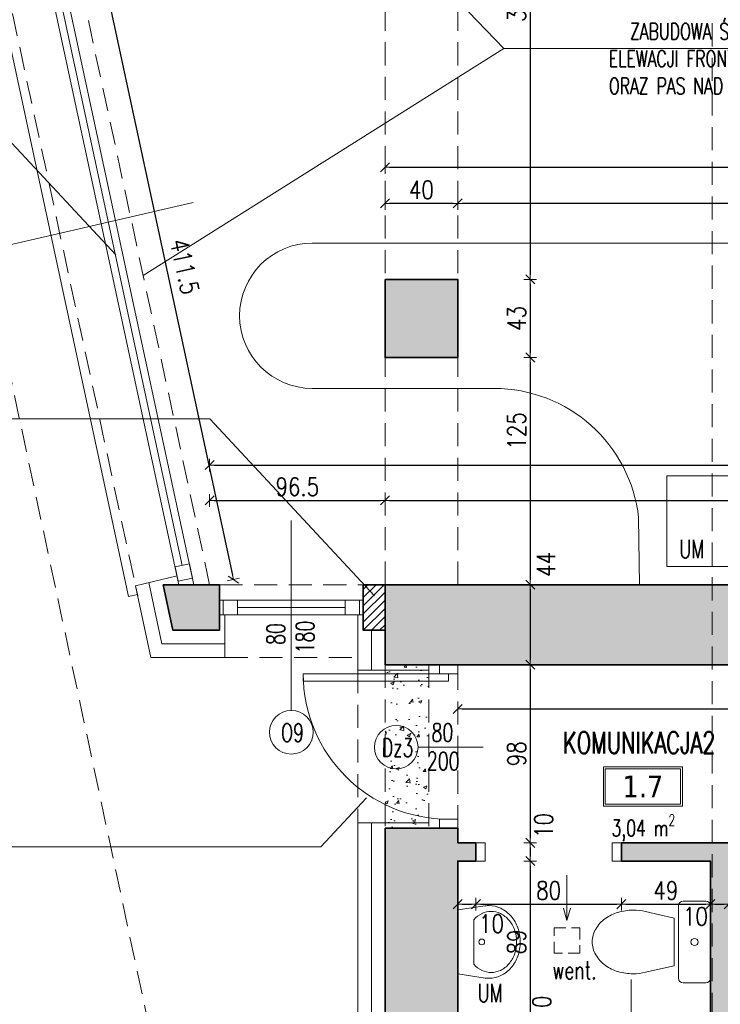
# Model space of a CAD drawing. Header units: millimetres. Extents: x 16698 to 93787, y -21104 to 39413.
# Tile 175 of 256: x 28521 to 28907, y 7123 to 7664. Entities that reach past the tile are written whole.
import ezdxf
from ezdxf.enums import TextEntityAlignment as Align

# ---------------------------------------------------------------- set-up
doc = ezdxf.new("R2010")
doc.units = ezdxf.units.MM
doc.linetypes.add('HIDDEN', pattern=[9.525, 6.35, -3.175])
for name, color, linetype, lineweight in [('!MODUS_ARMATURA', 6, 'Continuous', 9), ('!MODUS_HATCH', 4, 'Continuous', 5), ('!MODUS_HATCH_ŚCIANA', 254, 'Continuous', 9), ('__MODUS_ŚCIANY', 2, 'Continuous', 35), ('_MODUS_DEMONTAŻ', 251, 'HIDDEN', 13), ('Armatura', 6, 'Continuous', 9), ('Cienka', 3, 'Continuous', 9), ('Drzwi', 1, 'Continuous', 15), ('Okna', 3, 'Continuous', 13), ('Opis', 8, 'Continuous', 13), ('Opis_pom', 9, 'Continuous', 18), ('Wentylacja', 5, 'Continuous', 13), ('Widok', 1, 'Continuous', 15), ('WYMIAROWANIE', 1, 'Continuous', 18)]:
    doc.layers.add(name, color=color, linetype=linetype, lineweight=lineweight)
doc.styles.add('ARCHETYP', font='romans.shx', dxfattribs={"height": 15})
doc.styles.add('ARIAL', font='tahoma.ttf')
doc.styles.add('TXT', font='simplex.shx', dxfattribs={"width": 0.8})
doc.linetypes.add('ZIGZAG', pattern='A,0.00254,-5.08,[131,ltypeshp.shx,S=5.08,R=0,X=-5.08,Y=0],-10.16,[131,ltypeshp.shx,S=5.08,R=180,X=5.08,Y=0],-5.08', length=20.32254)
doc.dimstyles.new('DIM50', dxfattribs={"dimscale": 5, "dimtxt": 2, "dimasz": 0.5, "dimexe": 0, "dimexo": 0, "dimgap": 0.5, "dimtad": 1, "dimdec": 4, "dimrnd": 0.5, "dimdsep": 46, "dimtxsty": 'TXT', "dimblk1": 'TICK1', "dimblk2": 'TICK1', "dimsah": 1, "dimcen": 0, "dimse1": 1, "dimse2": 1, "dimclrd": 1, "dimclre": 7, "dimclrt": 9, "dimadec": 0, "dimazin": 0, "dimtfac": 1, "dimtdec": 4, "dimtmove": 2, "dimatfit": 3, "dimldrblk": 'TICK1', "dimfxl": 1, "dimtolj": 1, "dimarcsym": 0})

# ---------------------------------------------------------------- blocks, each defined once
blk = doc.blocks.new('A$C578D6593')
for p, q in [((-26.36, 0), (-29.16, 18.76)), ((17.64, 0), (20.43, 18.76)), ((-19.63, 11), (10.9, 11)), ((-26.36, 0), (17.64, 0))]:
    blk.add_line(p, q)
blk.add_circle((-4.36, 16.5), 2)
for centre, radius, start, end in [((-5.67, 17.67), 25.11, 109.6071, 130.69553), ((-4.36, 14), 29, 90, 109.6071), ((-4.36, 14), 29, 70.3929, 90), ((-3.06, 17.67), 25.11, 49.30447, 70.3929), ((-7.68, 20), 22.03, 130.69553, 154.2825), ((-7.68, 21.5), 18.03, 130.69553, 154.2825), ((-5.67, 19.17), 21.11, 109.6071, 130.69553), ((-4.36, 15.5), 25, 90, 109.6071), ((-4.36, 15.5), 25, 70.3929, 90), ((-3.06, 19.17), 21.11, 49.30447, 70.3929), ((-1.05, 21.5), 18.03, 25.7175, 49.30447), ((-1.05, 20), 22.03, 25.7175, 49.30447), ((-10.79, 21.5), 18.58, 154.2825, 180), ((-10.79, 23), 14.58, 154.2825, 180), ((2.06, 23), 14.58, 0, 25.7175), ((2.06, 21.5), 18.58, 0, 25.7175), ((-10.79, 21.5), 18.58, 180, 188.47944), ((-10.79, 23), 14.58, 180, 205.7175), ((2.06, 23), 14.58, 334.2825, 0), ((2.06, 21.5), 18.58, 351.52056, 0), ((-7.68, 24.5), 18.03, 205.7175, 228.4823), ((-1.05, 24.5), 18.03, 311.5177, 334.2825)]:
    blk.add_arc(centre, radius, start, end)
blk = doc.blocks.new('A$C351F644B')
for p, q in [((-16.71, 35.72), (-13.07, 19.98)), ((16.71, 35.72), (13.07, 19.98)), ((-20, 17.5), (20, 17.5)), ((13.07, 19.98), (-13.07, 19.98)), ((-22.5, 2.5), (-22.5, 15)), ((22.5, 15), (22.5, 2.5)), ((20, 0), (-20, 0))]:
    blk.add_line(p, q)
blk.add_circle((0, 8.75), 1.96)
for centre, radius, start, end in [((2.35, 46.88), 18.75, 120.1094, 144.4623), ((0, 50.93), 14.07, 90, 120.1094), ((0, 50.93), 14.07, 59.8906, 90), ((-2.35, 46.88), 18.75, 35.5377, 59.8906), ((6.06, 44.23), 23.31, 144.4623, 163.5183), ((-6.06, 44.23), 23.31, 16.4817, 35.5377), ((11.92, 42.5), 29.42, 163.5183, 180), ((-11.92, 42.5), 29.42, 0, 16.4817), ((11.92, 42.5), 29.42, 180, 193.3326), ((-11.92, 42.5), 29.42, 346.6674, 0), ((-20, 15), 2.5, 90, 180), ((20, 15), 2.5, 0, 90), ((-20, 2.5), 2.5, 180, 270), ((20, 2.5), 2.5, 270, 0)]:
    blk.add_arc(centre, radius, start, end)
blk = doc.blocks.new('TICK1')
at = {"color": 2}
blk.add_line((-1, -1), (1, 1), dxfattribs=at)
at = {"color": 0}
for p, q in [((0, 0), (-1, 0)), ((0, -1.4), (0, 1.4))]:
    blk.add_line(p, q, dxfattribs=at)
blk = doc.blocks.new('*D276')
at = {"layer": 'DEFPOINTS', "color": 0, "transparency": 16777216}
for p in [(28762.47, 7563.25), (28762.47, 7540.61), (29292.97, 7506.61)]:
    blk.add_point(p, dxfattribs=at)
at = {"layer": 'WYMIAROWANIE', "color": 1, "lineweight": -2, "transparency": 16777216}
blk.add_line((29290.47, 7563.25), (28764.97, 7563.25), dxfattribs=at)
at = {"layer": 'WYMIAROWANIE', "color": 1, "lineweight": -2, "transparency": 16777216, "xscale": 2.5, "yscale": 2.5, "zscale": 2.5, "rotation": 180}
blk.add_blockref('TICK1', (28762.47, 7563.25), dxfattribs=at)
at = {"layer": 'WYMIAROWANIE', "color": 1, "lineweight": -2, "transparency": 16777216, "xscale": 2.5, "yscale": 2.5, "zscale": 2.5}
blk.add_blockref('TICK1', (29292.97, 7563.25), dxfattribs=at)
at = {"layer": 'WYMIAROWANIE', "color": 9, "transparency": 16777216, "insert": (29027.72, 7570.75), "char_height": 10, "attachment_point": 5, "style": 'TXT'}
blk.add_mtext('\\A1;530.5', dxfattribs=at)
blk = doc.blocks.new('*D277')
at = {"layer": 'DEFPOINTS', "color": 0, "transparency": 16777216}
for p in [(28722.47, 7563.25), (28722.47, 7540.61), (28762.47, 7540.61)]:
    blk.add_point(p, dxfattribs=at)
at = {"layer": 'WYMIAROWANIE', "color": 1, "lineweight": -2, "transparency": 16777216}
blk.add_line((28759.97, 7563.25), (28724.97, 7563.25), dxfattribs=at)
at = {"layer": 'WYMIAROWANIE', "color": 1, "lineweight": -2, "transparency": 16777216, "xscale": 2.5, "yscale": 2.5, "zscale": 2.5, "rotation": 180}
blk.add_blockref('TICK1', (28722.47, 7563.25), dxfattribs=at)
at = {"layer": 'WYMIAROWANIE', "color": 1, "lineweight": -2, "transparency": 16777216, "xscale": 2.5, "yscale": 2.5, "zscale": 2.5}
blk.add_blockref('TICK1', (28762.47, 7563.25), dxfattribs=at)
at = {"layer": 'WYMIAROWANIE', "color": 9, "transparency": 16777216, "insert": (28742.47, 7570.75), "char_height": 10, "attachment_point": 5, "style": 'TXT'}
blk.add_mtext('\\A1;40', dxfattribs=at)
blk = doc.blocks.new('*D318')
at = {"layer": 'DEFPOINTS', "color": 0, "transparency": 16777216}
for p in [(29667.47, 7583.12), (28722.47, 7521.47), (29667.47, 7521.47)]:
    blk.add_point(p, dxfattribs=at)
at = {"layer": 'WYMIAROWANIE', "color": 1, "lineweight": -2, "transparency": 16777216}
blk.add_line((28724.97, 7583.12), (29664.97, 7583.12), dxfattribs=at)
at = {"layer": 'WYMIAROWANIE', "color": 1, "lineweight": -2, "transparency": 16777216, "xscale": 2.5, "yscale": 2.5, "zscale": 2.5, "rotation": 180}
blk.add_blockref('TICK1', (28722.47, 7583.12), dxfattribs=at)
at = {"layer": 'WYMIAROWANIE', "color": 1, "lineweight": -2, "transparency": 16777216, "xscale": 2.5, "yscale": 2.5, "zscale": 2.5}
blk.add_blockref('TICK1', (29667.47, 7583.12), dxfattribs=at)
at = {"layer": 'WYMIAROWANIE', "color": 9, "transparency": 16777216, "insert": (29176.73, 7590.62), "char_height": 10, "attachment_point": 5, "style": 'TXT'}
blk.add_mtext('\\A1;945', dxfattribs=at)
blk = doc.blocks.new('*D321')
at = {"layer": 'DEFPOINTS', "color": 0, "transparency": 16777216}
for p in [(28762.47, 7825.37), (28755.96, 7521.47), (28802.36, 7521.47)]:
    blk.add_point(p, dxfattribs=at)
at = {"layer": 'WYMIAROWANIE', "color": 1, "lineweight": -2, "transparency": 16777216}
blk.add_line((28802.36, 7822.87), (28802.36, 7523.97), dxfattribs=at)
at = {"layer": 'WYMIAROWANIE', "color": 1, "linetype": 'ByBlock', "lineweight": -2, "transparency": 16777216, "xscale": 2.5, "yscale": 2.5, "zscale": 2.5}
for p, rotation in [((28802.36, 7825.37), 90), ((28802.36, 7521.47), 270)]:
    blk.add_blockref('TICK1', p, dxfattribs=dict(at, rotation=rotation))
at = {"layer": 'WYMIAROWANIE', "color": 9, "transparency": 16777216, "insert": (28794.86, 7673.42), "char_height": 10, "attachment_point": 5, "rotation": 90, "style": 'TXT'}
blk.add_mtext('\\A1;304', dxfattribs=at)
blk = doc.blocks.new('*D322')
at = {"layer": 'DEFPOINTS', "color": 0, "transparency": 16777216}
for p in [(28762.47, 7521.47), (28762.47, 7478.47), (28802.36, 7478.47)]:
    blk.add_point(p, dxfattribs=at)
at = {"layer": 'WYMIAROWANIE', "color": 1, "lineweight": -2, "transparency": 16777216}
blk.add_line((28802.36, 7518.97), (28802.36, 7480.97), dxfattribs=at)
at = {"layer": 'WYMIAROWANIE', "color": 1, "lineweight": -2, "transparency": 16777216, "xscale": 2.5, "yscale": 2.5, "zscale": 2.5}
for p, rotation in [((28802.36, 7521.47), 90), ((28802.36, 7478.47), 270)]:
    blk.add_blockref('TICK1', p, dxfattribs=dict(at, rotation=rotation))
at = {"layer": 'WYMIAROWANIE', "color": 9, "transparency": 16777216, "insert": (28794.86, 7499.97), "char_height": 10, "attachment_point": 5, "rotation": 90, "style": 'TXT'}
blk.add_mtext('\\A1;43', dxfattribs=at)
blk = doc.blocks.new('*D323')
at = {"layer": 'DEFPOINTS', "color": 0, "transparency": 16777216}
for p in [(28762.47, 7478.47), (28762.47, 7353.47), (28802.36, 7353.47)]:
    blk.add_point(p, dxfattribs=at)
at = {"layer": 'WYMIAROWANIE', "color": 1, "lineweight": -2, "transparency": 16777216}
blk.add_line((28802.36, 7475.97), (28802.36, 7355.97), dxfattribs=at)
at = {"layer": 'WYMIAROWANIE', "color": 1, "lineweight": -2, "transparency": 16777216, "xscale": 2.5, "yscale": 2.5, "zscale": 2.5}
for p, rotation in [((28802.36, 7478.47), 90), ((28802.36, 7353.47), 270)]:
    blk.add_blockref('TICK1', p, dxfattribs=dict(at, rotation=rotation))
at = {"layer": 'WYMIAROWANIE', "color": 9, "transparency": 16777216, "insert": (28794.86, 7438.05), "char_height": 10, "attachment_point": 5, "rotation": 90, "style": 'TXT'}
blk.add_mtext('\\A1;125', dxfattribs=at)
blk = doc.blocks.new('*D324')
at = {"layer": 'DEFPOINTS', "color": 0, "transparency": 16777216}
for p in [(28762.47, 7353.47), (28762.47, 7309.47), (28802.36, 7309.47)]:
    blk.add_point(p, dxfattribs=at)
at = {"layer": 'WYMIAROWANIE', "color": 1, "lineweight": -2, "transparency": 16777216}
blk.add_line((28802.36, 7350.97), (28802.36, 7311.97), dxfattribs=at)
at = {"layer": 'WYMIAROWANIE', "color": 1, "lineweight": -2, "transparency": 16777216, "xscale": 2.5, "yscale": 2.5, "zscale": 2.5}
for p, rotation in [((28802.36, 7353.47), 90), ((28802.36, 7309.47), 270)]:
    blk.add_blockref('TICK1', p, dxfattribs=dict(at, rotation=rotation))
at = {"layer": 'WYMIAROWANIE', "color": 9, "transparency": 16777216, "insert": (28811.04, 7364.62), "char_height": 10, "attachment_point": 5, "rotation": 90, "style": 'TXT'}
blk.add_mtext('\\A1;44', dxfattribs=at)
blk = doc.blocks.new('*D325')
at = {"layer": 'DEFPOINTS', "color": 0, "transparency": 16777216}
for p in [(28762.47, 7309.47), (28762.47, 7211.47), (28802.36, 7211.47)]:
    blk.add_point(p, dxfattribs=at)
at = {"layer": 'WYMIAROWANIE', "color": 1, "lineweight": -2, "transparency": 16777216}
blk.add_line((28802.36, 7306.97), (28802.36, 7213.97), dxfattribs=at)
at = {"layer": 'WYMIAROWANIE', "color": 1, "lineweight": -2, "transparency": 16777216, "xscale": 2.5, "yscale": 2.5, "zscale": 2.5}
for p, rotation in [((28802.36, 7309.47), 90), ((28802.36, 7211.47), 270)]:
    blk.add_blockref('TICK1', p, dxfattribs=dict(at, rotation=rotation))
at = {"layer": 'WYMIAROWANIE', "color": 9, "transparency": 16777216, "insert": (28794.86, 7260.47), "char_height": 10, "attachment_point": 5, "rotation": 90, "style": 'TXT'}
blk.add_mtext('\\A1;98', dxfattribs=at)
blk = doc.blocks.new('*D326')
at = {"layer": 'DEFPOINTS', "color": 0, "transparency": 16777216}
for p in [(28762.47, 7211.47), (28762.47, 7201.45), (28802.36, 7201.45)]:
    blk.add_point(p, dxfattribs=at)
at = {"layer": 'WYMIAROWANIE', "color": 1, "lineweight": -2, "transparency": 16777216}
blk.add_line((28802.36, 7208.97), (28802.36, 7203.95), dxfattribs=at)
at = {"layer": 'WYMIAROWANIE', "color": 1, "lineweight": -2, "transparency": 16777216, "xscale": 2.5, "yscale": 2.5, "zscale": 2.5}
for p, rotation in [((28802.36, 7211.47), 90), ((28802.36, 7201.45), 270)]:
    blk.add_blockref('TICK1', p, dxfattribs=dict(at, rotation=rotation))
at = {"layer": 'WYMIAROWANIE', "color": 9, "transparency": 16777216, "insert": (28809.74, 7221.01), "char_height": 10, "attachment_point": 5, "rotation": 90, "style": 'TXT'}
blk.add_mtext('\\A1;10', dxfattribs=at)
blk = doc.blocks.new('*D327')
at = {"layer": 'DEFPOINTS', "color": 0, "transparency": 16777216}
for p in [(28762.47, 7201.45), (28762.47, 7112.45), (28802.36, 7112.45)]:
    blk.add_point(p, dxfattribs=at)
at = {"layer": 'WYMIAROWANIE', "color": 1, "lineweight": -2, "transparency": 16777216}
blk.add_line((28802.36, 7198.95), (28802.36, 7114.95), dxfattribs=at)
at = {"layer": 'WYMIAROWANIE', "color": 1, "lineweight": -2, "transparency": 16777216, "xscale": 2.5, "yscale": 2.5, "zscale": 2.5}
for p, rotation in [((28802.36, 7201.45), 90), ((28802.36, 7112.45), 270)]:
    blk.add_blockref('TICK1', p, dxfattribs=dict(at, rotation=rotation))
at = {"layer": 'WYMIAROWANIE', "color": 9, "transparency": 16777216, "insert": (28794.86, 7156.95), "char_height": 10, "attachment_point": 5, "rotation": 90, "style": 'TXT'}
blk.add_mtext('\\A1;89', dxfattribs=at)
blk = doc.blocks.new('*D328')
at = {"layer": 'DEFPOINTS', "color": 0, "transparency": 16777216}
for p in [(28762.47, 7112.45), (28762.47, 7102.45), (28802.36, 7102.45)]:
    blk.add_point(p, dxfattribs=at)
at = {"layer": 'WYMIAROWANIE', "color": 1, "lineweight": -2, "transparency": 16777216}
blk.add_line((28802.36, 7109.95), (28802.36, 7104.95), dxfattribs=at)
at = {"layer": 'WYMIAROWANIE', "color": 1, "lineweight": -2, "transparency": 16777216, "xscale": 2.5, "yscale": 2.5, "zscale": 2.5}
for p, rotation in [((28802.36, 7112.45), 90), ((28802.36, 7102.45), 270)]:
    blk.add_blockref('TICK1', p, dxfattribs=dict(at, rotation=rotation))
at = {"layer": 'WYMIAROWANIE', "color": 9, "transparency": 16777216, "insert": (28808.72, 7120.62), "char_height": 10, "attachment_point": 5, "rotation": 90, "style": 'TXT'}
blk.add_mtext('\\A1;10', dxfattribs=at)
blk = doc.blocks.new('*D281')
at = {"layer": 'DEFPOINTS', "color": 0, "transparency": 16777216}
for p in [(28722.47, 7399.87), (28625.99, 7360.47), (28722.47, 7360.47)]:
    blk.add_point(p, dxfattribs=at)
at = {"layer": 'WYMIAROWANIE', "color": 1, "lineweight": -2, "transparency": 16777216}
blk.add_line((28628.49, 7399.87), (28719.97, 7399.87), dxfattribs=at)
at = {"layer": 'WYMIAROWANIE', "color": 1, "lineweight": -2, "transparency": 16777216, "xscale": 2.5, "yscale": 2.5, "zscale": 2.5, "rotation": 180}
blk.add_blockref('TICK1', (28625.99, 7399.87), dxfattribs=at)
at = {"layer": 'WYMIAROWANIE', "color": 1, "lineweight": -2, "transparency": 16777216, "xscale": 2.5, "yscale": 2.5, "zscale": 2.5}
blk.add_blockref('TICK1', (28722.47, 7399.87), dxfattribs=at)
at = {"layer": 'WYMIAROWANIE', "color": 9, "transparency": 16777216, "insert": (28674.23, 7407.37), "char_height": 10, "attachment_point": 5, "style": 'TXT'}
blk.add_mtext('\\A1;96.5', dxfattribs=at)
blk = doc.blocks.new('*D282')
at = {"layer": 'DEFPOINTS', "color": 0, "transparency": 16777216}
for p in [(29092.22, 7399.87), (28722.47, 7360.47), (29092.22, 7360.47)]:
    blk.add_point(p, dxfattribs=at)
at = {"layer": 'WYMIAROWANIE', "color": 1, "lineweight": -2, "transparency": 16777216}
blk.add_line((28724.97, 7399.87), (29089.72, 7399.87), dxfattribs=at)
at = {"layer": 'WYMIAROWANIE', "color": 1, "lineweight": -2, "transparency": 16777216, "xscale": 2.5, "yscale": 2.5, "zscale": 2.5, "rotation": 180}
blk.add_blockref('TICK1', (28722.47, 7399.87), dxfattribs=at)
at = {"layer": 'WYMIAROWANIE', "color": 1, "lineweight": -2, "transparency": 16777216, "xscale": 2.5, "yscale": 2.5, "zscale": 2.5}
blk.add_blockref('TICK1', (29092.22, 7399.87), dxfattribs=at)
at = {"layer": 'WYMIAROWANIE', "color": 9, "transparency": 16777216, "insert": (28961.23, 7407.37), "char_height": 10, "attachment_point": 5, "style": 'TXT'}
blk.add_mtext('\\A1;369.5', dxfattribs=at)
blk = doc.blocks.new('*D334')
at = {"layer": 'DEFPOINTS', "color": 0, "transparency": 16777216}
for p in [(29292.97, 7419.31), (28625.99, 7353.47), (29292.97, 7353.47)]:
    blk.add_point(p, dxfattribs=at)
at = {"layer": 'WYMIAROWANIE', "color": 1, "lineweight": -2, "transparency": 16777216}
blk.add_line((28628.49, 7419.31), (29290.47, 7419.31), dxfattribs=at)
at = {"layer": 'WYMIAROWANIE', "color": 1, "lineweight": -2, "transparency": 16777216, "xscale": 2.5, "yscale": 2.5, "zscale": 2.5, "rotation": 180}
blk.add_blockref('TICK1', (28625.99, 7419.31), dxfattribs=at)
at = {"layer": 'WYMIAROWANIE', "color": 1, "lineweight": -2, "transparency": 16777216, "xscale": 2.5, "yscale": 2.5, "zscale": 2.5}
blk.add_blockref('TICK1', (29292.97, 7419.31), dxfattribs=at)
at = {"layer": 'WYMIAROWANIE', "color": 9, "transparency": 16777216, "insert": (28959.48, 7426.81), "char_height": 10, "attachment_point": 5, "style": 'TXT'}
blk.add_mtext('\\A1;667', dxfattribs=at)
blk = doc.blocks.new('*D354')
at = {"layer": 'DEFPOINTS', "color": 0, "transparency": 16777216}
for p in [(28762.47, 7201.45), (28772.47, 7201.46), (28772.47, 7177.76)]:
    blk.add_point(p, dxfattribs=at)
at = {"layer": 'WYMIAROWANIE', "color": 1, "lineweight": -2, "transparency": 16777216}
blk.add_line((28764.97, 7177.76), (28769.97, 7177.76), dxfattribs=at)
at = {"layer": 'WYMIAROWANIE', "color": 1, "lineweight": -2, "transparency": 16777216, "xscale": 2.5, "yscale": 2.5, "zscale": 2.5, "rotation": 180}
blk.add_blockref('TICK1', (28762.47, 7177.76), dxfattribs=at)
at = {"layer": 'WYMIAROWANIE', "color": 1, "lineweight": -2, "transparency": 16777216, "xscale": 2.5, "yscale": 2.5, "zscale": 2.5}
blk.add_blockref('TICK1', (28772.47, 7177.76), dxfattribs=at)
at = {"layer": 'WYMIAROWANIE', "color": 9, "transparency": 16777216, "insert": (28781.04, 7166.98), "char_height": 10, "attachment_point": 5, "style": 'TXT'}
blk.add_mtext('\\A1;10', dxfattribs=at)
blk = doc.blocks.new('*D355')
at = {"layer": 'DEFPOINTS', "color": 0, "transparency": 16777216}
for p in [(28772.47, 7201.46), (28852.47, 7201.45), (28852.47, 7177.76)]:
    blk.add_point(p, dxfattribs=at)
at = {"layer": 'WYMIAROWANIE', "color": 1, "lineweight": -2, "transparency": 16777216}
blk.add_line((28774.97, 7177.76), (28849.97, 7177.76), dxfattribs=at)
at = {"layer": 'WYMIAROWANIE', "color": 1, "lineweight": -2, "transparency": 16777216, "xscale": 2.5, "yscale": 2.5, "zscale": 2.5, "rotation": 180}
blk.add_blockref('TICK1', (28772.47, 7177.76), dxfattribs=at)
at = {"layer": 'WYMIAROWANIE', "color": 1, "lineweight": -2, "transparency": 16777216, "xscale": 2.5, "yscale": 2.5, "zscale": 2.5}
blk.add_blockref('TICK1', (28852.47, 7177.76), dxfattribs=at)
at = {"layer": 'WYMIAROWANIE', "color": 9, "transparency": 16777216, "insert": (28812.47, 7185.26), "char_height": 10, "attachment_point": 5, "style": 'TXT'}
blk.add_mtext('\\A1;80', dxfattribs=at)
blk = doc.blocks.new('*D356')
at = {"layer": 'DEFPOINTS', "color": 0, "transparency": 16777216}
for p in [(28852.47, 7201.45), (28901.47, 7201.45), (28901.47, 7177.76)]:
    blk.add_point(p, dxfattribs=at)
at = {"layer": 'WYMIAROWANIE', "color": 1, "lineweight": -2, "transparency": 16777216}
blk.add_line((28854.97, 7177.76), (28898.97, 7177.76), dxfattribs=at)
at = {"layer": 'WYMIAROWANIE', "color": 1, "lineweight": -2, "transparency": 16777216, "xscale": 2.5, "yscale": 2.5, "zscale": 2.5, "rotation": 180}
blk.add_blockref('TICK1', (28852.47, 7177.76), dxfattribs=at)
at = {"layer": 'WYMIAROWANIE', "color": 1, "lineweight": -2, "transparency": 16777216, "xscale": 2.5, "yscale": 2.5, "zscale": 2.5}
blk.add_blockref('TICK1', (28901.47, 7177.76), dxfattribs=at)
at = {"layer": 'WYMIAROWANIE', "color": 9, "transparency": 16777216, "insert": (28876.97, 7185.26), "char_height": 10, "attachment_point": 5, "style": 'TXT'}
blk.add_mtext('\\A1;49', dxfattribs=at)
blk = doc.blocks.new('*D357')
at = {"layer": 'DEFPOINTS', "color": 0, "transparency": 16777216}
for p in [(28901.47, 7201.45), (28911.47, 7201.45), (28911.47, 7177.76)]:
    blk.add_point(p, dxfattribs=at)
at = {"layer": 'WYMIAROWANIE', "color": 1, "lineweight": -2, "transparency": 16777216}
blk.add_line((28903.97, 7177.76), (28908.97, 7177.76), dxfattribs=at)
at = {"layer": 'WYMIAROWANIE', "color": 1, "lineweight": -2, "transparency": 16777216, "xscale": 2.5, "yscale": 2.5, "zscale": 2.5, "rotation": 180}
blk.add_blockref('TICK1', (28901.47, 7177.76), dxfattribs=at)
at = {"layer": 'WYMIAROWANIE', "color": 1, "lineweight": -2, "transparency": 16777216, "xscale": 2.5, "yscale": 2.5, "zscale": 2.5}
blk.add_blockref('TICK1', (28911.47, 7177.76), dxfattribs=at)
at = {"layer": 'WYMIAROWANIE', "color": 9, "transparency": 16777216, "insert": (28893.22, 7170.99), "char_height": 10, "attachment_point": 5, "style": 'TXT'}
blk.add_mtext('\\A1;10', dxfattribs=at)
blk = doc.blocks.new('*D362')
at = {"layer": 'DEFPOINTS', "color": 0, "transparency": 16777216}
for p in [(28762.47, 7309.47), (29072.47, 7309.47), (29072.47, 7285.17)]:
    blk.add_point(p, dxfattribs=at)
at = {"layer": 'WYMIAROWANIE', "color": 1, "lineweight": -2, "transparency": 16777216}
blk.add_line((28764.97, 7285.17), (29069.97, 7285.17), dxfattribs=at)
at = {"layer": 'WYMIAROWANIE', "color": 1, "lineweight": -2, "transparency": 16777216, "xscale": 2.5, "yscale": 2.5, "zscale": 2.5, "rotation": 180}
blk.add_blockref('TICK1', (28762.47, 7285.17), dxfattribs=at)
at = {"layer": 'WYMIAROWANIE', "color": 1, "lineweight": -2, "transparency": 16777216, "xscale": 2.5, "yscale": 2.5, "zscale": 2.5}
blk.add_blockref('TICK1', (29072.47, 7285.17), dxfattribs=at)
at = {"layer": 'WYMIAROWANIE', "color": 9, "transparency": 16777216, "insert": (28939.85, 7293.34), "char_height": 10, "attachment_point": 5, "style": 'TXT'}
blk.add_mtext('\\A1;310', dxfattribs=at)
blk = doc.blocks.new('*D307')
at = {"layer": 'DEFPOINTS', "color": 0, "transparency": 16777216}
for p in [(28539.46, 7755.89), (28639.06, 7356.28), (28625.99, 7353.47)]:
    blk.add_point(p, dxfattribs=at)
at = {"layer": 'WYMIAROWANIE', "color": 1, "lineweight": -2, "transparency": 16777216}
blk.add_line((28553.06, 7756.26), (28638.53, 7358.73), dxfattribs=at)
at = {"layer": 'WYMIAROWANIE', "color": 1, "lineweight": -2, "transparency": 16777216, "xscale": 2.5, "yscale": 2.5, "zscale": 2.5}
for p, rotation in [((28552.54, 7758.7), 102.1343644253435), ((28639.06, 7356.28), 282.1343644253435)]:
    blk.add_blockref('TICK1', p, dxfattribs=dict(at, rotation=rotation))
at = {"layer": 'WYMIAROWANIE', "color": 9, "transparency": 16777216, "insert": (28612.22, 7528.56), "char_height": 10, "attachment_point": 5, "rotation": 282.1344, "style": 'TXT'}
blk.add_mtext('\\A1;411.5', dxfattribs=at)

msp = doc.modelspace()

# ---------------------------------------------------------------- hatches: boundary and pattern name
at = {"layer": '!MODUS_HATCH'}
h = msp.add_hatch(dxfattribs=at)
h.set_pattern_fill('ANSI31', color=256)
h.paths.add_polyline_path([(28710.4719, 7353.47289), (28722.4719, 7353.47289), (28722.4719, 7328.47289), (28710.4719, 7328.47289)])
at = {"layer": '!MODUS_HATCH_ŚCIANA', "ltscale": 2}
h = msp.add_hatch(color=256, dxfattribs=at)
h.dxf.hatch_style = 1
h.paths.add_polyline_path([(28762.4719, 7521.47289), (28722.4719, 7521.47289), (28722.4719, 7478.47289), (28762.4719, 7478.47289)])
h = msp.add_hatch(color=256, dxfattribs=at)
h.dxf.hatch_style = 1
h.paths.add_polyline_path([(28631.36262, 7353.47289), (28600.41607, 7353.47289), (28605.79129, 7328.47289), (28631.36262, 7328.47289)])
h = msp.add_hatch(color=256, dxfattribs=at)
h.dxf.hatch_style = 1
h.paths.add_polyline_path([(28746.4719, 7219.47289), (28762.4719, 7219.47289), (28762.4719, 7211.47289), (28772.4719, 7211.47289), (28772.4719, 7201.44768), (28762.4719, 7201.44768), (28762.4719, 7112.44768), (28901.4719, 7112.44768), (28901.4719, 7201.44768), (28852.4719, 7201.44768), (28852.4719, 7211.47289), (28927.4719, 7211.47289), (28927.4719, 7201.44768), (28911.4719, 7201.44768), (28911.4719, 7102.44768), (28762.4719, 7102.44768), (28762.4719, 6906.44768), (29072.4719, 6919.47289), (29072.4719, 7201.44768), (29007.4719, 7201.44768), (29007.4719, 7211.47289), (29072.4719, 7211.47289), (29072.4719, 7219.47289), (29082.4719, 7219.47289), (29082.4719, 6919.89306), (29111.08642, 6921.09535), (29112.76013, 6881.2609), (28722.4719, 6864.73171), (28722.4719, 7219.47289)])
h.paths.add_polyline_path([(28722.4719, 7309.47289), (28722.4719, 7353.47289), (29092.21605, 7353.47289), (29092.21605, 7309.47289), (29072.4719, 7309.47289), (28762.4719, 7309.47289), (28746.4719, 7309.47289)])
at = {"layer": '_MODUS_DEMONTAŻ', "ltscale": 2}
h = msp.add_hatch(dxfattribs=at)
h.set_pattern_fill('AR-CONC', color=256, scale=0.1)
h.set_pattern_definition([(50, (-23782.421, -9714.373), (18.218467, -1.5939086), [1.905, -20.955]), (355, (-23782.421, -9714.373), (-3.524342, 19.1056845), [1.524, -16.7640584]), (100.451445, (-23780.903, -9714.506), (14.6941247, 17.511775), [1.619001, -17.8090245]), (46.1842, (-23782.421, -9709.293), (27.107904, -4.204233), [2.8575, -31.4325]), (96.63556, (-23780.162, -9709.643), (23.740413, 24.742612), [2.428502, -26.713561]), (351.18415, (-23782.42, -9709.293), (23.740413, 24.742612), [2.285997, -25.145973]), (21, (-23779.881, -9710.563), (15.161439, -10.22652), [1.905, -20.955]), (326, (-23779.881, -9710.563), (6.180203, 18.4187966), [1.524, -16.764]), (71.451445, (-23778.618, -9711.415), (21.341642, 8.192277), [1.619001, -17.808994]), (37.5, (-23782.421, -9714.373), (0.3088603, 8.4555039), [0, -16.5608, 0, -17.018, 0, -16.8275]), (7.5, (-23782.421, -9714.373), (6.6819663, 10.0180575), [0, -9.7028, 0, -16.1798, 0, -6.4135]), (327.5, (-23788.0854, -9714.373), (13.5590595, -0.5728744), [0, -6.35, 0, -19.812, 0, -26.289]), (317.5, (-23790.625, -9714.373), (14.8129181, 2.542649), [0, -8.255, 0, -13.1572, 0, -18.669])])
h.paths.add_polyline_path([(28722.4719, 7309.47289), (28746.4719, 7309.47289), (28746.4719, 7219.47289), (28722.4719, 7219.47289)])

# ---------------------------------------------------------------- linework, layer by layer
at = {"layer": '!MODUS_HATCH', "linetype": 'ZIGZAG'}
for points in [[(28592.48488, 7354.68119), (28599.73246, 7320.97289), (28634.36262, 7320.97289)], [(28714.9719, 7306.47289), (28714.9719, 7328.47289)], [(29116.07193, 6873.89355), (28714.9719, 6856.90734), (28714.9719, 7222.47289)]]:
    msp.add_lwpolyline(points, dxfattribs=at)
at = {"layer": '__MODUS_ŚCIANY'}
msp.add_lwpolyline([(28722.4719, 7521.47289), (28762.4719, 7521.47289), (28762.4719, 7478.47289), (28722.4719, 7478.47289)], close=True, dxfattribs=at)
for points in [[(28600.41607, 7353.47289), (28605.79129, 7328.47289), (28631.36262, 7328.47289)], [(28600.41607, 7353.47289), (28631.36262, 7353.47289), (28631.36262, 7328.47289), (28605.79129, 7328.47289), (28600.41607, 7353.47289)], [(28722.4719, 7353.47289), (28710.4719, 7353.47289), (28710.4719, 7328.47289), (28722.4719, 7328.47289)], [(28722.4719, 7309.47289), (29072.4719, 7309.47289), (29092.21605, 7309.47289)], [(28762.4719, 7309.47289), (28746.4719, 7309.47289)], [(28762.4719, 7219.47289), (28722.4719, 7219.47289)], [(28762.4719, 7219.47289), (28762.4719, 7211.47289)], [(28772.4719, 7211.47289), (28762.4719, 7211.47289)], [(28772.4719, 7211.47289), (28772.4719, 7201.44768)], [(28927.4719, 7211.47289), (28852.4719, 7211.47289)], [(28852.4719, 7211.47289), (28852.4719, 7201.44768)], [(28852.4719, 7201.44768), (28901.4719, 7201.44768), (28901.4719, 7112.44768), (28762.4719, 7112.44768), (28762.4719, 7201.44768), (28772.4719, 7201.44768)]]:
    msp.add_lwpolyline(points, dxfattribs=at)
at = {"layer": '__MODUS_ŚCIANY', "ltscale": 2}
for points in [[(29092.21605, 7353.47289), (28722.4719, 7353.47289), (28722.4719, 7309.47289)], [(28722.4719, 7219.47289), (28722.4719, 6864.73171), (29112.76013, 6881.2609)]]:
    msp.add_lwpolyline(points, dxfattribs=at)
at = {"layer": '_MODUS_DEMONTAŻ', "ltscale": 2}
for points in [[(28722.4719, 7309.47289), (28722.4719, 7219.47289)], [(28746.4719, 7309.47289), (28746.4719, 7219.47289)]]:
    msp.add_lwpolyline(points, dxfattribs=at)
at = {"layer": 'Armatura'}
msp.add_lwpolyline([(28877.4719, 7413.47289), (28927.4719, 7413.47289), (28927.4719, 7363.47289), (28877.4719, 7363.47289)], close=True, dxfattribs=at)
at = {"layer": 'Cienka', "linetype": 'HIDDEN', "ltscale": 2}
for points in [[(28902.4719, 8081.47289), (28902.4719, 6912.33003)], [(28447.13771, 7792.97082), (28657.26666, 6807.1339), (28720.13755, 6809.68449)]]:
    msp.add_lwpolyline(points, dxfattribs=at)
at = {"layer": 'DEFPOINTS', "color": 2}
msp.add_lwpolyline([(28710.4719, 7353.47289), (28722.4719, 7353.47289), (28722.4719, 7328.47289), (28710.4719, 7328.47289)], close=True, dxfattribs=at)
at = {"layer": 'Drzwi'}
for points in [[(28752.4719, 7309.47289), (28762.4719, 7309.47289), (28762.4719, 7304.47289), (28752.4719, 7304.47289)], [(28677.4719, 7300.47289), (28757.4719, 7300.47289), (28757.4719, 7304.47289), (28677.4719, 7304.47289)], [(28752.4719, 7224.47289), (28762.4719, 7224.47289), (28762.4719, 7219.47289), (28752.4719, 7219.47289)], [(28777.4719, 7211.46028), (28777.4719, 7201.46028), (28772.4719, 7201.46028), (28772.4719, 7211.46028)], [(28852.4719, 7211.46028), (28852.4719, 7201.46028), (28847.4719, 7201.46028), (28847.4719, 7211.46028)]]:
    msp.add_lwpolyline(points, close=True, dxfattribs=at)
msp.add_lwpolyline([(28740.60869, 7264.10128), (28776.43203, 7264.10128)], dxfattribs=at)
msp.add_circle((28728.60869, 7264.10128), 12, dxfattribs=at)
msp.add_arc((28757.4719, 7304.47289), 80, 180, 270, dxfattribs=at)
at = {"layer": 'Okna'}
for points in [[(28531.31601, 7753.35011), (28617.29315, 7353.47289)], [(28523.64691, 7750.96078), (28609.11032, 7353.47289)], [(28529.65959, 7742.02503), (28610.9189, 7364.09028)], [(28495.41834, 7535.69716), (28616.82593, 7563.84823)], [(28670.91726, 7284.3101), (28670.91726, 7388.74421)], [(28631.36262, 7344.97289), (28710.4719, 7344.97289)], [(28641.36262, 7340.97289), (28700.4719, 7340.97289)], [(28631.36262, 7336.97289), (28710.4719, 7336.97289)]]:
    msp.add_lwpolyline(points, dxfattribs=at)
for points in [[(28607.00827, 7363.24946), (28614.82953, 7364.9311), (28616.51117, 7357.10984), (28608.68991, 7355.4282)], [(28633.36262, 7344.97289), (28641.36262, 7344.97289), (28641.36262, 7336.97289), (28633.36262, 7336.97289)], [(28700.4719, 7344.97289), (28708.4719, 7344.97289), (28708.4719, 7336.97289), (28700.4719, 7336.97289)]]:
    msp.add_lwpolyline(points, close=True, dxfattribs=at)
msp.add_circle((28670.91726, 7272.3101), 12, dxfattribs=at)
at = {"layer": 'Opis'}
for points in [[(28787.86214, 7648.57906), (28650.96816, 7790.62805)], [(28787.86214, 7648.57906), (29004.67674, 7648.57906)], [(28142.3861, 7599.05806), (28514.75719, 7599.05806), (28574.28075, 7534.97281)], [(28142.3861, 7444.7775), (28626.13314, 7444.7775), (28716.59987, 7347.37771)], [(28142.3861, 7209.31367), (28687.17299, 7209.31367), (28712.2579, 7236.321)]]:
    msp.add_lwpolyline(points, dxfattribs=at)
at = {"layer": 'Opis', "ltscale": 0.7}
msp.add_lwpolyline([(28787.86214, 7648.57906), (28589.39785, 7523.64985)], dxfattribs=at)
at = {"layer": 'Opis_pom', "ltscale": 0.7}
for points in [[(28842.56245, 7231.60391), (28886.08245, 7231.60391), (28886.08245, 7253.36391), (28842.56245, 7253.36391)], [(28843.65045, 7232.69191), (28884.99445, 7232.69191), (28884.99445, 7252.27591), (28843.65045, 7252.27591)]]:
    msp.add_lwpolyline(points, close=True, dxfattribs=at)
msp.add_lwpolyline([(28857.80153, 7041.07843), (28857.80153, 7136.27994)], dxfattribs=at)
at = {"layer": 'Wentylacja'}
for points in [[(28822.54477, 7193.71106), (28822.54477, 7168.71106)], [(28822.54477, 7168.71106), (28820.60428, 7175.54714)], [(28822.54477, 7168.71106), (28824.48525, 7175.54714)]]:
    msp.add_lwpolyline(points, dxfattribs=at)
at = {"layer": 'Wentylacja', "linetype": 'HIDDEN'}
msp.add_lwpolyline([(28815.54477, 7164.71106), (28829.54477, 7164.71106), (28829.54477, 7150.71106), (28815.54477, 7150.71106)], close=True, dxfattribs=at)
at = {"layer": 'Widok', "linetype": 'HIDDEN', "ltscale": 2}
for points in [[(28722.4719, 7353.47289), (28722.4719, 8081.47289)], [(28762.4719, 7353.47289), (28762.4719, 7825.36733)], [(28625.9874, 7353.47289), (28539.46443, 7755.88877)], [(28501.46425, 7742.33608), (28586.38182, 7347.38684)], [(28631.36262, 7353.47289), (28722.4719, 7353.47289)], [(28634.36262, 7313.47289), (28707.4719, 7313.47289)], [(28762.4719, 7219.47289), (28762.4719, 7309.47289)], [(28707.4719, 7306.47289), (28707.4719, 7222.47289)]]:
    msp.add_lwpolyline(points, dxfattribs=at)
at = {"layer": 'Widok'}
for points in [[(28524.43919, 7747.27589), (28501.46425, 7742.33608), (28500.41322, 7747.22436), (28495.52494, 7746.17334), (28581.34738, 7347.01559), (28586.23567, 7348.06662), (28585.18443, 7352.95591), (28608.05917, 7358.36178)], [(28608.05917, 7358.36178), (28585.18443, 7352.95591), (28593.67362, 7313.47289), (28634.36262, 7313.47289), (28634.36262, 7336.97289)], [(28707.4719, 7336.97289), (28707.4719, 7306.47289), (28746.4719, 7306.47289)], [(28746.4719, 7309.47289), (28722.4719, 7309.47289)], [(29115.08647, 6897.37771), (29116.38633, 6866.40103), (28707.4719, 6849.083), (28707.4719, 7222.47289), (28746.4719, 7222.47289)], [(28746.4719, 7219.47289), (28722.4719, 7219.47289)]]:
    msp.add_lwpolyline(points, dxfattribs=at)
msp.add_lwpolyline([(28862.4719, 7353.47289), (28861.98515, 7390.28438, 0.382244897), (28782.4719, 7461.47289), (28682.4719, 7461.47289), (28682.4719, 7461.47289, -0.414213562), (28642.4719, 7501.47289), (28642.4719, 7501.47289, -0.414213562), (28682.4719, 7541.47289), (29272.9719, 7541.47289, -0.414213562), (29292.9719, 7521.47289), (29292.9719, 7521.47289)], format="xyb", dxfattribs=at)

# ---------------------------------------------------------------- block references
at = {"layer": '!MODUS_ARMATURA', "rotation": 90}
msp.add_blockref('A$C351F644B', (28901.4719, 7156.94768), dxfattribs=at)
at = {"layer": '!MODUS_ARMATURA', "xscale": 0.8, "yscale": 0.8, "zscale": 0.8, "rotation": 270}
msp.add_blockref('A$C578D6593', (28762.4719, 7153.45678), dxfattribs=at)

# ---------------------------------------------------------------- texts
at = {"layer": 'Opis', "style": 'ARCHETYP', "width": 0.7}
for s, rotation, p in [('UM', 0, (28884.32886, 7368.16713)), ('80', 90, (28667.40591, 7320.38575)), ('180', 90, (28683.49006, 7315.70673)), ('O9', 359.6818433, (28665.26059, 7267.12303)), ('80', 359.6818433, (28747.99829, 7267.2062)), ('Dz3', 359.6818433, (28720.66707, 7258.91421)), ('200', 359.6818433, (28745.45692, 7251.50158)), ('UM', 0, (28773.37068, 7123.90517))]:
    msp.add_text(s, height=10, rotation=rotation, dxfattribs=at).set_placement(p)
at = {"layer": 'Opis', "ltscale": 0.7, "insert": (28811.68551, 7662.36875), "char_height": 9, "width": 197.5683761, "attachment_point": 1, "style": 'TXT'}
msp.add_mtext('\\pxqr;{\\W0.7;ZABUDOWA ŚCIANY ZEWNĘTRZNEJ W ELEWACJI FRONTOWEJ (NAD WEJSCIEM, ORAZ PAS NAD OKNAMI) - W MIEJSCU ISTN. PŁYTY OSB}', dxfattribs=at)
at = {"layer": 'Opis_pom', "ltscale": 0.7, "style": 'TXT', "width": 0.7}
msp.add_text('KOMUNIKACJA2', height=12, dxfattribs=at).set_placement((28862.29897, 7260.55694), align=Align.CENTER)
at = {"layer": 'Opis_pom', "ltscale": 0.7, "insert": (28834.63455, 7227.14361), "char_height": 9, "attachment_point": 1, "style": 'TXT'}
msp.add_mtext_dynamic_manual_height_columns('\\A1;\\pxqc;{\\W0.7;3,04 m\\H0.7x;\\S2^ ;}', width=59.9910642, gutter_width=75, heights=[0], dxfattribs=at)
at = {"layer": 'Opis_pom', "ltscale": 0.7, "style": 'ARIAL'}
msp.add_attdef('1.7', text='', height=11.968, dxfattribs=at).set_placement((28864.32245, 7242.48391), align=Align.MIDDLE_CENTER)
at = {"layer": 'Wentylacja', "style": 'ARCHETYP', "width": 0.7}
msp.add_text('went.', height=10, rotation=0, dxfattribs=at).set_placement((28814.57835, 7136.42361))

# ---------------------------------------------------------------- dimensions: what is measured, and where the dimension line sits
at = {"layer": 'WYMIAROWANIE'}
for base, p1, p2, picture, middle in [((28802.36265, 7521.47289), (28762.4719, 7825.36733), (28755.96215, 7521.47289), '*D321', (28794.86265, 7673.42011)), ((28802.36265, 7478.47289), (28762.4719, 7521.47289), (28762.4719, 7478.47289), '*D322', (28794.86265, 7499.97289)), ((28802.36265, 7211.47289), (28762.4719, 7309.47289), (28762.4719, 7211.47289), '*D325', (28794.86265, 7260.47289)), ((28802.36265, 7112.44768), (28762.4719, 7201.44768), (28762.4719, 7112.44768), '*D327', (28794.86265, 7156.94768))]:
    dim = msp.add_linear_dim(base=base, p1=p1, p2=p2, angle=90, dimstyle='DIM50', dxfattribs=at)
    dim.commit()
    dim.dimension.update_dxf_attribs({"geometry": picture, "text_midpoint": middle})
for base, p1, p2, angle, picture, middle, dimtype in [((28639.06043, 7356.28371), (28539.46443, 7755.88877), (28625.9874, 7353.47289), 282.1343644, '*D307', (28612.21734, 7528.55624), 161), ((28802.36265, 7353.47289), (28762.4719, 7478.47289), (28762.4719, 7353.47289), 90, '*D323', (28794.86265, 7438.04847), 160), ((28802.36265, 7309.47289), (28762.4719, 7353.47289), (28762.4719, 7309.47289), 90, '*D324', (28811.04047, 7364.61622), 160), ((28802.36265, 7201.44768), (28762.4719, 7211.47289), (28762.4719, 7201.44768), 90, '*D326', (28809.73939, 7221.01215), 160), ((28802.36265, 7102.44768), (28762.4719, 7112.44768), (28762.4719, 7102.44768), 90, '*D328', (28808.71771, 7120.61997), 160)]:
    dim = msp.add_linear_dim(base=base, p1=p1, p2=p2, angle=angle, dimstyle='DIM50', dxfattribs=at)
    dim.commit()
    dim.dimension.update_dxf_attribs({"geometry": picture, "text_midpoint": middle, "dimtype": dimtype})
for base, p1, p2, picture, middle in [((29667.4719, 7583.12034), (28722.4719, 7521.47289), (29667.4719, 7521.47289), '*D318', (29176.73186, 7590.62034)), ((29092.216052, 7399.868916), (28722.4719, 7360.47289), (29092.216052, 7360.47289), '*D282', (28961.229761, 7407.368916)), ((29072.4719, 7285.16968), (28762.4719, 7309.47289), (29072.4719, 7309.47289), '*D362', (28939.84695, 7293.34291)), ((28772.4719, 7177.75628), (28762.4719, 7201.44768), (28772.4719, 7201.46028), '*D354', (28781.03886, 7166.97581)), ((28911.4719, 7177.75628), (28901.4719, 7201.44768), (28911.4719, 7201.44768), '*D357', (28893.22033, 7170.99169))]:
    dim = msp.add_linear_dim(base=base, p1=p1, p2=p2, dimstyle='DIM50', dxfattribs=at)
    dim.commit()
    dim.dimension.update_dxf_attribs({"geometry": picture, "text_midpoint": middle, "dimtype": 160})
for base, p1, p2, picture, middle in [((28722.4719, 7563.25167), (28762.4719, 7540.61228), (28722.4719, 7540.61228), '*D277', (28742.4719, 7570.75167)), ((28762.4719, 7563.25167), (29292.9719, 7506.61228), (28762.4719, 7540.61228), '*D276', (29027.7219, 7570.75167)), ((29292.9719, 7419.31317), (28625.9874, 7353.47289), (29292.9719, 7353.47289), '*D334', (28959.47965, 7426.81317)), ((28722.4719, 7399.86892), (28625.9874, 7360.47289), (28722.4719, 7360.47289), '*D281', (28674.22965, 7407.36892)), ((28852.4719, 7177.75628), (28772.4719, 7201.46028), (28852.4719, 7201.44768), '*D355', (28812.4719, 7185.25628)), ((28901.4719, 7177.75628), (28852.4719, 7201.44768), (28901.4719, 7201.44768), '*D356', (28876.9719, 7185.25628))]:
    dim = msp.add_linear_dim(base=base, p1=p1, p2=p2, dimstyle='DIM50', dxfattribs=at)
    dim.commit()
    dim.dimension.update_dxf_attribs({"geometry": picture, "text_midpoint": middle})

doc.saveas('drawing.dxf')
